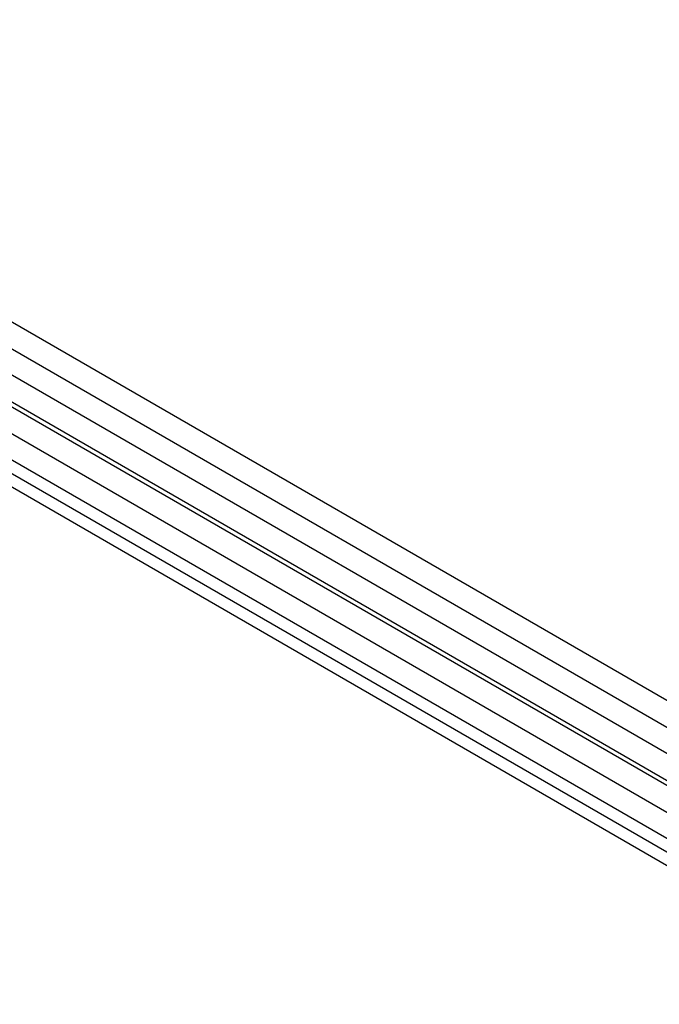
# Paper-space layout 'Sheet1' of a CAD drawing. Header units: millimetres. Extents: x -80341 to 21249, y 0 to 26255.
# Tile 89 of 154: x 14276 to 14829, y 9119 to 9970. Entities that reach past the tile are written whole.
import ezdxf

# ---------------------------------------------------------------- set-up
doc = ezdxf.new("R2010")
doc.units = ezdxf.units.MM
doc.linetypes.add('SLD-Sólida', pattern=[0])
doc.layers.add('DETALHAMENTO', color=8, linetype='SLD-Sólida')

psp = doc.layouts.new('Sheet1')

# ---------------------------------------------------------------- linework, layer by layer
at = {"color": 7, "linetype": 'SLD-Sólida', "lineweight": 25, "ltscale": 25}
for p, q in [((15047.4, 9259.32), (13992.57, 9868.26)), ((13982.57, 9850.94), (15027.4, 9247.77)), ((15007.8, 9236.46), (13952.97, 9845.4)), ((13942.97, 9828.08), (14996.79, 9219.73)), ((14996.79, 9215.05), (13992.57, 9794.77)), ((13982.57, 9777.45), (14996.79, 9191.96)), ((15007.8, 9162.97), (13952.97, 9771.91)), ((13942.97, 9754.59), (14996.79, 9146.24))]:
    psp.add_line(p, q, dxfattribs=at)
at = {"layer": 'DETALHAMENTO', "ltscale": 25}
psp.add_line((12239.07, 10749.78), (16879.46, 8070.94), dxfattribs=at)

doc.saveas('drawing.dxf')
